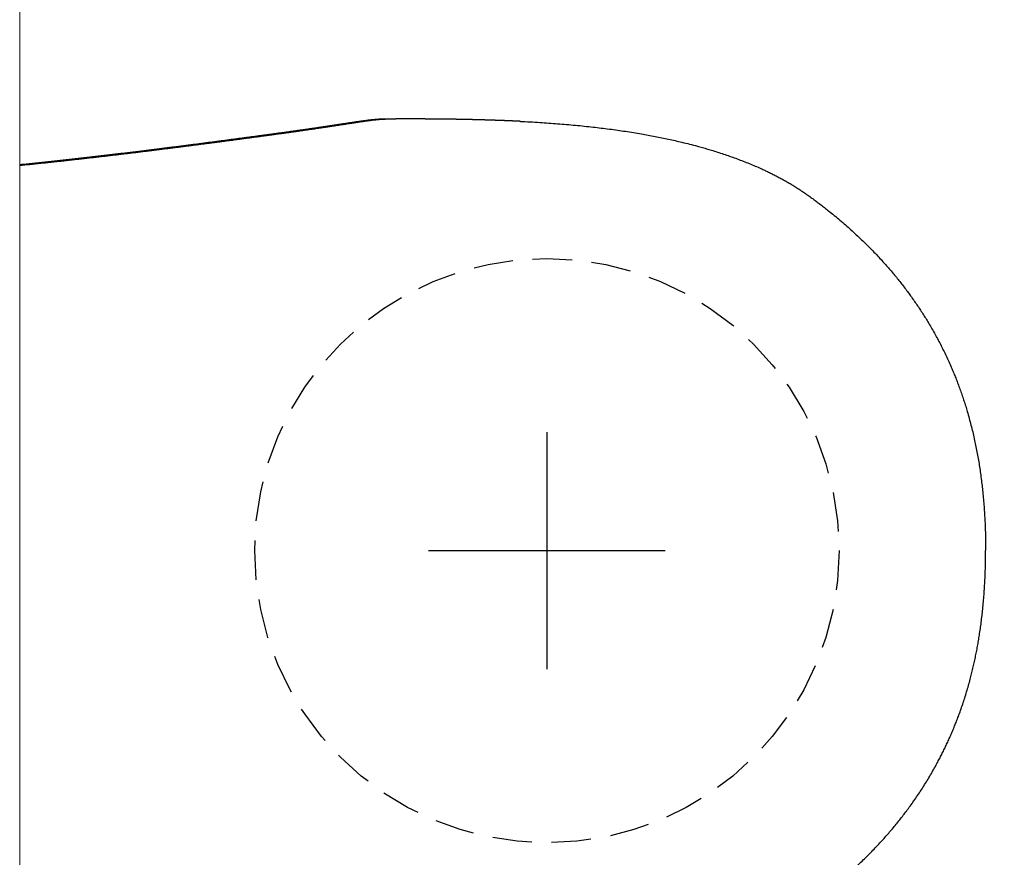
# Model space of a CAD drawing. Header units: millimetres. Extents: x -6792 to 22441, y -13430 to 4653.
# Tile 138 of 256: x -1722.51 to -1716.28, y -12227.3 to -12221.99. Entities that reach past the tile are written whole.
import ezdxf

# ---------------------------------------------------------------- set-up
doc = ezdxf.new("R2010")
doc.units = ezdxf.units.MM
doc.linetypes.add('HIDDEN', pattern=[0.375, 0.25, -0.125])
doc.layers.add('drzwi', color=30, linetype='Continuous', lineweight=20)

msp = doc.modelspace()

# ---------------------------------------------------------------- linework, layer by layer
msp.add_line((-1720.1977, -12222.6215), (-1720.1973, -12222.6215))
for points in [[(-1719.172, -12224.6043), (-1719.172, -12226.1043)], [(-1719.922, -12225.3543), (-1718.422, -12225.3543)]]:
    msp.add_lwpolyline(points)
at = {"color": 9, "linetype": 'HIDDEN', "true_color": 0xb8b8b8}
msp.add_circle((-1719.172, -12225.3543), 1.85, dxfattribs=at)
for points, knots in [([(-1720.1979, -12222.6215), (-1720.1981, -12222.6215), (-1720.2017, -12222.6215), (-1720.2088, -12222.6217), (-1720.2193, -12222.622), (-1720.2302, -12222.6226), (-1720.2413, -12222.6233), (-1720.2519, -12222.6241), (-1720.262, -12222.625), (-1720.2712, -12222.6259), (-1720.2804, -12222.6268), (-1720.2894, -12222.6278), (-1720.2985, -12222.6289), (-1720.3075, -12222.63), (-1720.3165, -12222.6311), (-1720.3253, -12222.6323), (-1720.3339, -12222.6334), (-1720.3424, -12222.6346), (-1720.3509, -12222.6358), (-1720.3592, -12222.6369), (-1720.3676, -12222.6381), (-1720.3759, -12222.6394), (-1720.3842, -12222.6406), (-1720.3925, -12222.6418), (-1720.4009, -12222.6431), (-1720.4093, -12222.6443), (-1720.4177, -12222.6456), (-1720.4261, -12222.6468), (-1720.4346, -12222.6481), (-1720.4431, -12222.6494), (-1720.4517, -12222.6507), (-1720.4604, -12222.652), (-1720.4691, -12222.6534), (-1720.4779, -12222.6547), (-1720.4867, -12222.6561), (-1720.4957, -12222.6574), (-1720.5047, -12222.6588), (-1720.5138, -12222.6602), (-1720.523, -12222.6616), (-1720.5323, -12222.663), (-1720.5416, -12222.6644), (-1720.551, -12222.6658), (-1720.5604, -12222.6672), (-1720.57, -12222.6687), (-1720.5796, -12222.6701), (-1720.5893, -12222.6715), (-1720.5991, -12222.673), (-1720.609, -12222.6745), (-1720.619, -12222.6759), (-1720.629, -12222.6774), (-1720.6392, -12222.6789), (-1720.6495, -12222.6804), (-1720.6599, -12222.6819), (-1720.6703, -12222.6834), (-1720.6808, -12222.6849), (-1720.6913, -12222.6865), (-1720.7019, -12222.688), (-1720.7126, -12222.6895), (-1720.7233, -12222.691), (-1720.7342, -12222.6926), (-1720.7451, -12222.6941), (-1720.7561, -12222.6957), (-1720.7672, -12222.6972), (-1720.7784, -12222.6988), (-1720.7897, -12222.7004), (-1720.8011, -12222.702), (-1720.8126, -12222.7036), (-1720.8242, -12222.7052), (-1720.8359, -12222.7068), (-1720.8477, -12222.7084), (-1720.8596, -12222.7101), (-1720.8716, -12222.7117), (-1720.8837, -12222.7134), (-1720.8958, -12222.715), (-1720.9081, -12222.7167), (-1720.9205, -12222.7184), (-1720.9329, -12222.7201), (-1720.9454, -12222.7218), (-1720.958, -12222.7235), (-1720.9707, -12222.7252), (-1720.9834, -12222.7269), (-1720.9963, -12222.7287), (-1721.0092, -12222.7304), (-1721.0223, -12222.7322), (-1721.0354, -12222.7339), (-1721.0486, -12222.7357), (-1721.0618, -12222.7374), (-1721.0751, -12222.7392), (-1721.0885, -12222.741), (-1721.102, -12222.7428), (-1721.1156, -12222.7446), (-1721.1293, -12222.7464), (-1721.143, -12222.7482), (-1721.1568, -12222.7501), (-1721.1707, -12222.7519), (-1721.1847, -12222.7537), (-1721.1987, -12222.7556), (-1721.2128, -12222.7574), (-1721.2271, -12222.7593), (-1721.2415, -12222.7612), (-1721.2561, -12222.7631), (-1721.2707, -12222.765), (-1721.2853, -12222.7669), (-1721.3, -12222.7689), (-1721.3148, -12222.7708), (-1721.3296, -12222.7727), (-1721.3445, -12222.7747), (-1721.3595, -12222.7766), (-1721.3746, -12222.7785), (-1721.3897, -12222.7805), (-1721.4049, -12222.7825), (-1721.4201, -12222.7844), (-1721.4355, -12222.7864), (-1721.4509, -12222.7884), (-1721.4664, -12222.7904), (-1721.482, -12222.7923), (-1721.4977, -12222.7943), (-1721.5134, -12222.7963), (-1721.5293, -12222.7984), (-1721.5452, -12222.8004), (-1721.5612, -12222.8024), (-1721.5773, -12222.8044), (-1721.5935, -12222.8065), (-1721.6098, -12222.8085), (-1721.6262, -12222.8106), (-1721.6426, -12222.8126), (-1721.6591, -12222.8147), (-1721.6756, -12222.8167), (-1721.6922, -12222.8188), (-1721.7089, -12222.8208), (-1721.7257, -12222.8229), (-1721.7425, -12222.825), (-1721.7594, -12222.827), (-1721.7764, -12222.8291), (-1721.7935, -12222.8312), (-1721.8106, -12222.8333), (-1721.8279, -12222.8354), (-1721.8451, -12222.8374), (-1721.8625, -12222.8395), (-1721.8799, -12222.8416), (-1721.8974, -12222.8437), (-1721.915, -12222.8458), (-1721.9327, -12222.8479), (-1721.9505, -12222.85), (-1721.9683, -12222.8521), (-1721.9862, -12222.8541), (-1722.0042, -12222.8562), (-1722.0223, -12222.8583), (-1722.0404, -12222.8604), (-1722.0586, -12222.8625), (-1722.0769, -12222.8646), (-1722.0953, -12222.8667), (-1722.1138, -12222.8688), (-1722.1323, -12222.8709), (-1722.1509, -12222.873), (-1722.1696, -12222.8751), (-1722.1884, -12222.8771), (-1722.2073, -12222.8792), (-1722.2263, -12222.8813), (-1722.2453, -12222.8834), (-1722.2644, -12222.8855), (-1722.2836, -12222.8876), (-1722.3029, -12222.8896), (-1722.3223, -12222.8917), (-1722.3417, -12222.8938), (-1722.3612, -12222.8958), (-1722.3808, -12222.8979), (-1722.4005, -12222.9), (-1722.4203, -12222.902), (-1722.4401, -12222.9041), (-1722.46, -12222.9061), (-1722.48, -12222.9081), (-1722.497, -12222.9099), (-1722.5074, -12222.9109), (-1722.511, -12222.9113)], [0, 0, 0, 0, 0.0008965, 0.0143923, 0.028259, 0.0426582, 0.0573347, 0.0717963, 0.0841348, 0.095797, 0.1068511, 0.1185637, 0.1289025, 0.139852, 0.1502788, 0.1602499, 0.1698349, 0.1790889, 0.1880557, 0.1967705, 0.2052622, 0.2135547, 0.22166, 0.22964, 0.237452, 0.2451104, 0.252628, 0.2600159, 0.267284, 0.2744408, 0.2814938, 0.2884498, 0.2953149, 0.3020945, 0.3087935, 0.3154164, 0.3220301, 0.3285243, 0.3349356, 0.3412689, 0.3475282, 0.3537174, 0.35984, 0.3658992, 0.3718979, 0.377839, 0.3837248, 0.389558, 0.3953405, 0.4010745, 0.406762, 0.4124047, 0.4180043, 0.4236183, 0.4290618, 0.4344536, 0.4397963, 0.4450918, 0.4503421, 0.4555489, 0.4607139, 0.4658386, 0.4709246, 0.4759732, 0.4809858, 0.4859637, 0.490908, 0.4958199, 0.5007005, 0.5055509, 0.5103721, 0.515165, 0.5199305, 0.5246544, 0.5293494, 0.5340084, 0.5386328, 0.5432241, 0.5477835, 0.5523123, 0.5568116, 0.5612826, 0.5657263, 0.5701437, 0.5745341, 0.5788789, 0.5831902, 0.5874749, 0.591733, 0.5959647, 0.6001702, 0.6043496, 0.6085032, 0.6126311, 0.6167335, 0.6208105, 0.6248628, 0.6288158, 0.6328729, 0.6368997, 0.6408967, 0.6448651, 0.6488056, 0.6527193, 0.6566069, 0.6604694, 0.6643074, 0.6681218, 0.6719134, 0.6756828, 0.6794307, 0.6831579, 0.6868649, 0.6905524, 0.6942211, 0.6978715, 0.7015042, 0.7051198, 0.7087188, 0.7123017, 0.7158692, 0.7194217, 0.7229597, 0.7264836, 0.7300235, 0.7335115, 0.7369818, 0.7404352, 0.7438722, 0.7472936, 0.7506999, 0.7540911, 0.7574603, 0.7608194, 0.7641677, 0.7675037, 0.7708258, 0.7741323, 0.7774219, 0.780694, 0.7839614, 0.7872209, 0.790468, 0.793703, 0.7969261, 0.8001376, 0.803338, 0.8065274, 0.8097061, 0.8128745, 0.8160329, 0.8191814, 0.8223205, 0.8254504, 0.8285713, 0.8316836, 0.83479, 0.837892, 0.8409853, 0.8440703, 0.8471471, 0.850216, 0.8532775, 0.8563316, 0.8593788, 0.8624194, 0.8654535, 0.8684814, 0.8715036, 0.8745201, 0.8775313, 0.8805376, 0.883539, 0.885141, 0.885141, 0.885141, 0.885141]), ([(-1722.511, -12222.9144), (-1722.5092, -12222.9142), (-1722.4948, -12222.9128), (-1722.468, -12222.9101), (-1722.4306, -12222.9062), (-1722.3936, -12222.9024), (-1722.357, -12222.8986), (-1722.3208, -12222.8947), (-1722.285, -12222.8909), (-1722.2495, -12222.887), (-1722.2144, -12222.8832), (-1722.1794, -12222.8793), (-1722.1448, -12222.8754), (-1722.1105, -12222.8716), (-1722.0767, -12222.8677), (-1722.0433, -12222.8639), (-1722.0104, -12222.8601), (-1721.9779, -12222.8563), (-1721.9459, -12222.8526), (-1721.9143, -12222.8488), (-1721.883, -12222.8451), (-1721.852, -12222.8414), (-1721.8213, -12222.8377), (-1721.791, -12222.834), (-1721.7612, -12222.8304), (-1721.7304, -12222.8266), (-1721.6987, -12222.8227), (-1721.6662, -12222.8187), (-1721.6343, -12222.8147), (-1721.603, -12222.8108), (-1721.5722, -12222.8069), (-1721.5419, -12222.8031), (-1721.5121, -12222.7993), (-1721.4829, -12222.7955), (-1721.454, -12222.7919), (-1721.4256, -12222.7882), (-1721.3978, -12222.7846), (-1721.3702, -12222.781), (-1721.3428, -12222.7775), (-1721.3158, -12222.774), (-1721.2893, -12222.7705), (-1721.2633, -12222.7671), (-1721.2377, -12222.7638), (-1721.2127, -12222.7605), (-1721.1882, -12222.7572), (-1721.1641, -12222.7541), (-1721.1405, -12222.7509), (-1721.1154, -12222.7476), (-1721.0889, -12222.7441), (-1721.0611, -12222.7404), (-1721.034, -12222.7367), (-1721.0086, -12222.7333), (-1720.9848, -12222.7301), (-1720.9625, -12222.7271), (-1720.9407, -12222.7242), (-1720.9194, -12222.7213), (-1720.8985, -12222.7184), (-1720.8764, -12222.7154), (-1720.8532, -12222.7122), (-1720.829, -12222.7089), (-1720.8055, -12222.7056), (-1720.7826, -12222.7024), (-1720.7604, -12222.6993), (-1720.7388, -12222.6963), (-1720.7178, -12222.6933), (-1720.6975, -12222.6904), (-1720.6777, -12222.6876), (-1720.6593, -12222.6849), (-1720.6423, -12222.6825), (-1720.6265, -12222.6801), (-1720.6111, -12222.6779), (-1720.596, -12222.6757), (-1720.5814, -12222.6735), (-1720.5672, -12222.6714), (-1720.5533, -12222.6693), (-1720.5398, -12222.6673), (-1720.5245, -12222.6649), (-1720.5075, -12222.6623), (-1720.4892, -12222.6595), (-1720.4715, -12222.6568), (-1720.4546, -12222.6542), (-1720.4384, -12222.6517), (-1720.4228, -12222.6493), (-1720.4078, -12222.647), (-1720.3935, -12222.6448), (-1720.3797, -12222.6427), (-1720.3665, -12222.6406), (-1720.3538, -12222.6387), (-1720.3417, -12222.6369), (-1720.33, -12222.6352), (-1720.3187, -12222.6335), (-1720.3078, -12222.632), (-1720.2973, -12222.6305), (-1720.2872, -12222.6292), (-1720.2775, -12222.6279), (-1720.2682, -12222.6268), (-1720.2594, -12222.6258), (-1720.2509, -12222.6249), (-1720.2425, -12222.624), (-1720.2343, -12222.6233), (-1720.2262, -12222.6227), (-1720.2172, -12222.6221), (-1720.2076, -12222.6216), (-1720.2009, -12222.6215), (-1720.1977, -12222.6215)], [0.1121397, 0.1121397, 0.1121397, 0.1121397, 0.1129034, 0.1184832, 0.1240629, 0.1296418, 0.135243, 0.1408449, 0.146447, 0.1520489, 0.1576502, 0.1633432, 0.1690368, 0.1747307, 0.1804244, 0.1861174, 0.1918101, 0.1975034, 0.2031968, 0.2088901, 0.2145828, 0.220354, 0.2261256, 0.2318975, 0.2376692, 0.2434404, 0.2500335, 0.2566271, 0.2632207, 0.2698139, 0.2764068, 0.283, 0.2895933, 0.2961862, 0.3028318, 0.3094778, 0.3161238, 0.3227695, 0.3295901, 0.3364112, 0.3432324, 0.3500536, 0.3568742, 0.3636944, 0.370515, 0.3773357, 0.3841563, 0.3909766, 0.3995716, 0.4081671, 0.4167626, 0.4253577, 0.4329511, 0.4405446, 0.4481381, 0.4557356, 0.4633333, 0.4709309, 0.4804593, 0.4899882, 0.4995173, 0.5090463, 0.5185748, 0.5281188, 0.5376632, 0.5472077, 0.5567522, 0.5662963, 0.5745901, 0.582884, 0.5911778, 0.599474, 0.6077702, 0.6160664, 0.6243484, 0.6326304, 0.6409124, 0.6533381, 0.6657637, 0.6781965, 0.6906292, 0.703064, 0.7154988, 0.7279216, 0.7403444, 0.7527687, 0.765193, 0.7776213, 0.7900496, 0.8024791, 0.8149085, 0.8277343, 0.8405601, 0.8533867, 0.8662134, 0.8790424, 0.8918714, 0.9047011, 0.9175307, 0.9314337, 0.9453366, 0.9592396, 0.9800956, 1, 1, 1, 1]), ([(-1719.3389, -12222.636), (-1719.3389, -12222.636), (-1719.3394, -12222.636), (-1719.3404, -12222.6359), (-1719.3419, -12222.6359), (-1719.3437, -12222.6358), (-1719.3455, -12222.6357), (-1719.3471, -12222.6356), (-1719.3486, -12222.6356), (-1719.3501, -12222.6355), (-1719.3515, -12222.6354), (-1719.3529, -12222.6354), (-1719.3543, -12222.6353), (-1719.3555, -12222.6352), (-1719.3569, -12222.6352), (-1719.3584, -12222.6351), (-1719.3602, -12222.635), (-1719.3621, -12222.6349), (-1719.364, -12222.6348), (-1719.3659, -12222.6348), (-1719.3677, -12222.6347), (-1719.3694, -12222.6346), (-1719.371, -12222.6345), (-1719.3724, -12222.6345), (-1719.3738, -12222.6344), (-1719.3754, -12222.6343), (-1719.3772, -12222.6342), (-1719.3793, -12222.6342), (-1719.3815, -12222.6341), (-1719.3837, -12222.634), (-1719.3857, -12222.6339), (-1719.3875, -12222.6338), (-1719.3891, -12222.6337), (-1719.3904, -12222.6337), (-1719.3917, -12222.6336), (-1719.393, -12222.6336), (-1719.3945, -12222.6335), (-1719.3963, -12222.6334), (-1719.3982, -12222.6333), (-1719.4005, -12222.6332), (-1719.4027, -12222.6331), (-1719.4049, -12222.633), (-1719.4067, -12222.633), (-1719.4082, -12222.6329), (-1719.4093, -12222.6329), (-1719.4104, -12222.6328), (-1719.4115, -12222.6328), (-1719.4127, -12222.6327), (-1719.4138, -12222.6327), (-1719.4151, -12222.6326), (-1719.4164, -12222.6326), (-1719.418, -12222.6325), (-1719.4197, -12222.6324), (-1719.4215, -12222.6324), (-1719.4235, -12222.6323), (-1719.4253, -12222.6322), (-1719.4268, -12222.6321), (-1719.4282, -12222.6321), (-1719.4294, -12222.632), (-1719.4307, -12222.632), (-1719.4321, -12222.6319), (-1719.4336, -12222.6319), (-1719.4354, -12222.6318), (-1719.4374, -12222.6317), (-1719.4394, -12222.6316), (-1719.4415, -12222.6316), (-1719.4434, -12222.6315), (-1719.4451, -12222.6314), (-1719.4467, -12222.6314), (-1719.4481, -12222.6313), (-1719.4495, -12222.6313), (-1719.4509, -12222.6312), (-1719.4524, -12222.6311), (-1719.4542, -12222.6311), (-1719.4562, -12222.631), (-1719.4583, -12222.6309), (-1719.4606, -12222.6308), (-1719.4628, -12222.6307), (-1719.4649, -12222.6307), (-1719.4667, -12222.6306), (-1719.4683, -12222.6305), (-1719.4697, -12222.6305), (-1719.471, -12222.6304), (-1719.4724, -12222.6304), (-1719.4739, -12222.6303), (-1719.4755, -12222.6303), (-1719.4773, -12222.6302), (-1719.4792, -12222.6301), (-1719.4812, -12222.6301), (-1719.483, -12222.63), (-1719.4847, -12222.6299), (-1719.4862, -12222.6299), (-1719.4875, -12222.6298), (-1719.4888, -12222.6298), (-1719.49, -12222.6298), (-1719.4912, -12222.6297), (-1719.4925, -12222.6297), (-1719.4939, -12222.6296), (-1719.4956, -12222.6296), (-1719.4976, -12222.6295), (-1719.4997, -12222.6294), (-1719.5019, -12222.6293), (-1719.5041, -12222.6293), (-1719.5062, -12222.6292), (-1719.508, -12222.6291), (-1719.5096, -12222.6291), (-1719.5111, -12222.629), (-1719.5126, -12222.629), (-1719.5142, -12222.6289), (-1719.516, -12222.6289), (-1719.5179, -12222.6288), (-1719.5201, -12222.6287), (-1719.5225, -12222.6287), (-1719.525, -12222.6286), (-1719.5271, -12222.6285), (-1719.5287, -12222.6285), (-1719.53, -12222.6284), (-1719.5313, -12222.6284), (-1719.5325, -12222.6283), (-1719.5338, -12222.6283), (-1719.5351, -12222.6282), (-1719.5366, -12222.6282), (-1719.5382, -12222.6281), (-1719.5402, -12222.6281), (-1719.5422, -12222.628), (-1719.5443, -12222.628), (-1719.5464, -12222.6279), (-1719.5484, -12222.6278), (-1719.5502, -12222.6278), (-1719.5518, -12222.6277), (-1719.5532, -12222.6277), (-1719.5545, -12222.6276), (-1719.5558, -12222.6276), (-1719.5571, -12222.6276), (-1719.5584, -12222.6275), (-1719.5598, -12222.6275), (-1719.5614, -12222.6274), (-1719.5633, -12222.6274), (-1719.5653, -12222.6273), (-1719.5675, -12222.6273), (-1719.5697, -12222.6272), (-1719.5718, -12222.6271), (-1719.5738, -12222.6271), (-1719.5757, -12222.627), (-1719.5775, -12222.627), (-1719.5795, -12222.6269), (-1719.5817, -12222.6269), (-1719.584, -12222.6268), (-1719.5861, -12222.6267), (-1719.588, -12222.6267), (-1719.5901, -12222.6266), (-1719.592, -12222.6266), (-1719.5937, -12222.6265), (-1719.5951, -12222.6265), (-1719.5963, -12222.6264), (-1719.5974, -12222.6264), (-1719.5986, -12222.6264), (-1719.5998, -12222.6264), (-1719.601, -12222.6263), (-1719.6022, -12222.6263), (-1719.6036, -12222.6263), (-1719.6052, -12222.6262), (-1719.607, -12222.6262), (-1719.6091, -12222.6261), (-1719.6113, -12222.626), (-1719.6135, -12222.626), (-1719.6155, -12222.6259), (-1719.6174, -12222.6259), (-1719.6191, -12222.6258), (-1719.6204, -12222.6258), (-1719.6215, -12222.6258), (-1719.6225, -12222.6258), (-1719.6235, -12222.6257), (-1719.6244, -12222.6257), (-1719.6254, -12222.6257), (-1719.6264, -12222.6257), (-1719.6274, -12222.6256), (-1719.6288, -12222.6256), (-1719.6304, -12222.6256), (-1719.6325, -12222.6255), (-1719.6348, -12222.6255), (-1719.6371, -12222.6254), (-1719.6393, -12222.6253), (-1719.6413, -12222.6253), (-1719.6431, -12222.6253), (-1719.6448, -12222.6252), (-1719.6464, -12222.6252), (-1719.6478, -12222.6251), (-1719.6493, -12222.6251), (-1719.6508, -12222.6251), (-1719.6525, -12222.625), (-1719.6544, -12222.625), (-1719.6566, -12222.6249), (-1719.659, -12222.6249), (-1719.6613, -12222.6248), (-1719.6636, -12222.6248), (-1719.6658, -12222.6247), (-1719.6679, -12222.6247), (-1719.6699, -12222.6246), (-1719.6716, -12222.6246), (-1719.6732, -12222.6246), (-1719.6748, -12222.6245), (-1719.6764, -12222.6245), (-1719.6781, -12222.6245), (-1719.68, -12222.6244), (-1719.6821, -12222.6244), (-1719.6843, -12222.6243), (-1719.6865, -12222.6243), (-1719.6887, -12222.6242), (-1719.6909, -12222.6242), (-1719.6932, -12222.6241), (-1719.6953, -12222.6241), (-1719.6974, -12222.6241), (-1719.6994, -12222.624), (-1719.7014, -12222.624), (-1719.7034, -12222.6239), (-1719.7055, -12222.6239), (-1719.7078, -12222.6239), (-1719.7101, -12222.6238), (-1719.7125, -12222.6238), (-1719.7147, -12222.6237), (-1719.7169, -12222.6237), (-1719.7191, -12222.6236), (-1719.7211, -12222.6236), (-1719.723, -12222.6236), (-1719.7249, -12222.6235), (-1719.7269, -12222.6235), (-1719.7291, -12222.6235), (-1719.7315, -12222.6234), (-1719.7342, -12222.6234), (-1719.737, -12222.6233), (-1719.7397, -12222.6233), (-1719.7422, -12222.6232), (-1719.7444, -12222.6232), (-1719.7463, -12222.6232), (-1719.7481, -12222.6231), (-1719.7497, -12222.6231), (-1719.7513, -12222.6231), (-1719.7527, -12222.6231), (-1719.7539, -12222.623), (-1719.755, -12222.623), (-1719.7564, -12222.623), (-1719.7579, -12222.623), (-1719.7597, -12222.6229), (-1719.7616, -12222.6229), (-1719.7638, -12222.6229), (-1719.7661, -12222.6228), (-1719.7684, -12222.6228), (-1719.7704, -12222.6228), (-1719.7722, -12222.6227), (-1719.7737, -12222.6227), (-1719.7751, -12222.6227), (-1719.7765, -12222.6227), (-1719.7779, -12222.6227), (-1719.7793, -12222.6226), (-1719.7809, -12222.6226), (-1719.7827, -12222.6226), (-1719.7848, -12222.6226), (-1719.7872, -12222.6225), (-1719.7899, -12222.6225), (-1719.7924, -12222.6225), (-1719.7947, -12222.6224), (-1719.7966, -12222.6224), (-1719.7982, -12222.6224), (-1719.7995, -12222.6224), (-1719.8007, -12222.6223), (-1719.802, -12222.6223), (-1719.8035, -12222.6223), (-1719.8053, -12222.6223), (-1719.807, -12222.6223), (-1719.8088, -12222.6222), (-1719.8107, -12222.6222), (-1719.8128, -12222.6222), (-1719.8151, -12222.6222), (-1719.8175, -12222.6221), (-1719.8201, -12222.6221), (-1719.8226, -12222.6221), (-1719.825, -12222.622), (-1719.8274, -12222.622), (-1719.8297, -12222.622), (-1719.8318, -12222.622), (-1719.8337, -12222.6219), (-1719.8354, -12222.6219), (-1719.8368, -12222.6219), (-1719.8381, -12222.6219), (-1719.8395, -12222.6219), (-1719.8412, -12222.6218), (-1719.8432, -12222.6218), (-1719.8455, -12222.6218), (-1719.8479, -12222.6218), (-1719.8503, -12222.6218), (-1719.8527, -12222.6217), (-1719.8548, -12222.6217), (-1719.8567, -12222.6217), (-1719.8582, -12222.6217), (-1719.8596, -12222.6217), (-1719.8608, -12222.6216), (-1719.862, -12222.6216), (-1719.8634, -12222.6216), (-1719.865, -12222.6216), (-1719.8669, -12222.6216), (-1719.869, -12222.6216), (-1719.8713, -12222.6215), (-1719.8738, -12222.6215), (-1719.8766, -12222.6215), (-1719.8794, -12222.6215), (-1719.8822, -12222.6215), (-1719.8849, -12222.6214), (-1719.8874, -12222.6214), (-1719.8896, -12222.6214), (-1719.8915, -12222.6214), (-1719.8933, -12222.6214), (-1719.8951, -12222.6213), (-1719.8968, -12222.6213), (-1719.8986, -12222.6213), (-1719.9006, -12222.6213), (-1719.903, -12222.6213), (-1719.9056, -12222.6213), (-1719.9084, -12222.6213), (-1719.9114, -12222.6212), (-1719.9143, -12222.6212), (-1719.917, -12222.6212), (-1719.9195, -12222.6212), (-1719.9217, -12222.6212), (-1719.9237, -12222.6212), (-1719.9256, -12222.6211), (-1719.9274, -12222.6211), (-1719.9292, -12222.6211), (-1719.9308, -12222.6211), (-1719.9325, -12222.6211), (-1719.9342, -12222.6211), (-1719.9361, -12222.6211), (-1719.9382, -12222.6211), (-1719.9407, -12222.6211), (-1719.9435, -12222.621), (-1719.9465, -12222.621), (-1719.9494, -12222.621), (-1719.9519, -12222.621), (-1719.9543, -12222.621), (-1719.9564, -12222.621), (-1719.9583, -12222.621), (-1719.96, -12222.621), (-1719.9616, -12222.621), (-1719.9631, -12222.621), (-1719.9648, -12222.621), (-1719.9665, -12222.6209), (-1719.9684, -12222.6209), (-1719.9707, -12222.6209), (-1719.9733, -12222.6209), (-1719.9763, -12222.6209), (-1719.9796, -12222.6209), (-1719.9828, -12222.6209), (-1719.9858, -12222.6209), (-1719.9884, -12222.6209), (-1719.9907, -12222.6209), (-1719.9927, -12222.6209), (-1719.9946, -12222.6209), (-1719.9964, -12222.6209), (-1719.9983, -12222.6209), (-1720.0002, -12222.6209), (-1720.0022, -12222.6208), (-1720.0046, -12222.6208), (-1720.0071, -12222.6208), (-1720.01, -12222.6208), (-1720.0129, -12222.6208), (-1720.0159, -12222.6208), (-1720.0189, -12222.6208), (-1720.0216, -12222.6208), (-1720.0242, -12222.6208), (-1720.0267, -12222.6208), (-1720.0292, -12222.6208), (-1720.0319, -12222.6208), (-1720.0345, -12222.6208), (-1720.0374, -12222.6208), (-1720.0404, -12222.6208), (-1720.0438, -12222.6208), (-1720.0473, -12222.6208), (-1720.051, -12222.6208), (-1720.0545, -12222.6208), (-1720.0578, -12222.6208), (-1720.0608, -12222.6208), (-1720.0636, -12222.6208), (-1720.0662, -12222.6208), (-1720.0686, -12222.6209), (-1720.0709, -12222.6209), (-1720.073, -12222.6209), (-1720.0751, -12222.6209), (-1720.0774, -12222.6209), (-1720.0799, -12222.6209), (-1720.0827, -12222.6209), (-1720.0857, -12222.6209), (-1720.089, -12222.6209), (-1720.0924, -12222.6209), (-1720.0958, -12222.6209), (-1720.0989, -12222.6209), (-1720.1015, -12222.6209), (-1720.1036, -12222.6209), (-1720.1054, -12222.6209), (-1720.1071, -12222.621), (-1720.1088, -12222.621), (-1720.1107, -12222.621), (-1720.1128, -12222.621), (-1720.1149, -12222.621), (-1720.1171, -12222.621), (-1720.1194, -12222.621), (-1720.1221, -12222.621), (-1720.1259, -12222.621), (-1720.1308, -12222.6211), (-1720.1366, -12222.6211), (-1720.1418, -12222.6211), (-1720.1463, -12222.6211), (-1720.15, -12222.6212), (-1720.1534, -12222.6212), (-1720.1564, -12222.6212), (-1720.1591, -12222.6212), (-1720.1617, -12222.6212), (-1720.1644, -12222.6212), (-1720.1677, -12222.6213), (-1720.1716, -12222.6213), (-1720.1758, -12222.6213), (-1720.1802, -12222.6214), (-1720.1842, -12222.6214), (-1720.188, -12222.6214), (-1720.1913, -12222.6214), (-1720.1944, -12222.6215), (-1720.1964, -12222.6215), (-1720.1973, -12222.6215)], [0, 0, 0, 0, 0.000152, 0.001738, 0.003576, 0.005666, 0.007918, 0.00995, 0.011718, 0.013224, 0.015073, 0.016792, 0.018381, 0.019883, 0.021398, 0.023208, 0.025315, 0.027713, 0.030083, 0.032236, 0.034497, 0.036532, 0.038367, 0.040001, 0.041569, 0.043442, 0.045661, 0.048226, 0.05092, 0.053547, 0.056073, 0.058129, 0.059941, 0.061508, 0.062923, 0.064514, 0.066308, 0.068307, 0.070736, 0.073389, 0.076249, 0.078895, 0.081142, 0.082711, 0.084022, 0.085305, 0.086622, 0.087973, 0.089358, 0.090788, 0.092416, 0.094242, 0.096266, 0.098439, 0.100952, 0.103103, 0.104892, 0.106433, 0.107972, 0.109489, 0.111017, 0.112811, 0.115009, 0.117311, 0.119904, 0.122388, 0.124644, 0.126679, 0.128538, 0.130228, 0.13175, 0.133343, 0.135164, 0.137275, 0.139677, 0.1423, 0.144999, 0.147776, 0.150272, 0.152407, 0.154212, 0.155774, 0.157369, 0.159006, 0.160692, 0.162616, 0.164861, 0.167089, 0.169508, 0.171747, 0.17374, 0.175484, 0.176999, 0.178446, 0.179868, 0.181329, 0.182788, 0.184495, 0.186511, 0.188837, 0.191423, 0.194109, 0.196725, 0.199178, 0.201343, 0.20322, 0.204818, 0.206658, 0.20859, 0.210615, 0.212878, 0.215501, 0.218487, 0.221519, 0.224132, 0.225888, 0.227404, 0.228872, 0.230338, 0.231826, 0.233338, 0.235075, 0.23708, 0.239351, 0.241808, 0.244292, 0.246771, 0.249173, 0.25136, 0.253272, 0.25491, 0.256375, 0.257859, 0.259367, 0.2609, 0.262551, 0.264461, 0.266631, 0.269061, 0.271515, 0.274401, 0.276915, 0.279135, 0.281384, 0.283507, 0.285739, 0.288394, 0.291471, 0.293613, 0.295927, 0.298407, 0.300749, 0.302771, 0.304473, 0.305854, 0.306991, 0.308408, 0.309834, 0.311271, 0.312717, 0.314335, 0.316156, 0.318315, 0.320809, 0.323423, 0.325999, 0.328474, 0.330699, 0.332623, 0.334245, 0.335452, 0.336602, 0.337749, 0.338892, 0.340032, 0.341168, 0.342344, 0.343812, 0.345852, 0.34831, 0.351141, 0.353866, 0.35647, 0.358824, 0.360953, 0.362985, 0.36476, 0.36644, 0.368164, 0.369931, 0.371892, 0.374145, 0.37672, 0.379603, 0.382414, 0.384977, 0.387677, 0.390132, 0.392429, 0.394572, 0.396302, 0.398103, 0.399976, 0.401971, 0.404214, 0.406663, 0.409347, 0.411955, 0.414337, 0.417242, 0.419852, 0.422308, 0.424631, 0.427032, 0.429568, 0.431702, 0.434105, 0.436783, 0.439698, 0.442463, 0.444979, 0.447674, 0.450156, 0.452488, 0.454694, 0.456947, 0.459238, 0.461684, 0.464524, 0.467778, 0.471245, 0.474425, 0.477309, 0.479887, 0.482153, 0.484091, 0.485962, 0.487835, 0.489709, 0.490801, 0.492111, 0.493684, 0.495522, 0.497624, 0.499948, 0.502219, 0.505177, 0.507911, 0.510295, 0.512314, 0.514088, 0.515695, 0.517301, 0.518908, 0.520514, 0.522268, 0.52435, 0.526855, 0.529767, 0.532845, 0.536016, 0.53857, 0.540789, 0.542671, 0.544217, 0.545506, 0.54678, 0.548781, 0.550785, 0.552842, 0.554821, 0.55703, 0.559468, 0.562132, 0.565022, 0.568099, 0.57101, 0.573675, 0.576681, 0.579354, 0.581706, 0.583881, 0.586064, 0.587479, 0.588898, 0.590496, 0.592482, 0.594855, 0.597562, 0.600409, 0.603231, 0.606004, 0.608531, 0.610685, 0.612468, 0.613931, 0.615355, 0.616779, 0.618203, 0.620197, 0.622313, 0.624701, 0.627364, 0.630321, 0.633519, 0.63696, 0.640262, 0.64334, 0.646223, 0.648774, 0.650988, 0.653006, 0.655025, 0.657009, 0.659013, 0.66131, 0.663994, 0.667097, 0.670392, 0.673855, 0.677326, 0.680484, 0.683321, 0.685883, 0.688201, 0.690295, 0.692341, 0.694388, 0.696436, 0.698119, 0.700073, 0.702308, 0.704817, 0.707451, 0.710901, 0.714438, 0.717759, 0.72074, 0.723401, 0.725836, 0.728058, 0.72988, 0.731699, 0.733519, 0.73534, 0.73725, 0.739483, 0.742053, 0.74491, 0.748646, 0.752514, 0.75627, 0.759686, 0.762766, 0.765285, 0.767546, 0.76965, 0.771754, 0.773859, 0.775944, 0.778284, 0.780953, 0.783932, 0.787179, 0.790621, 0.794136, 0.797494, 0.800688, 0.803605, 0.80617, 0.80928, 0.812308, 0.815316, 0.818495, 0.822006, 0.825794, 0.829925, 0.834183, 0.83844, 0.842028, 0.845441, 0.848651, 0.85162, 0.854326, 0.856865, 0.859258, 0.861652, 0.864136, 0.866968, 0.870163, 0.873647, 0.877387, 0.881303, 0.885215, 0.889085, 0.891812, 0.89417, 0.896169, 0.898033, 0.899843, 0.902176, 0.904456, 0.906824, 0.909292, 0.911918, 0.914947, 0.91839, 0.924927, 0.931475, 0.938007, 0.942595, 0.946774, 0.950576, 0.954148, 0.956956, 0.95978, 0.96287, 0.966308, 0.970981, 0.975853, 0.980762, 0.98567, 0.989526, 0.993381, 0.996961, 1, 1, 1, 1]), ([(-1719.3389, -12222.636), (-1719.319, -12222.637), (-1719.2784, -12222.639), (-1719.2189, -12222.6426), (-1719.1605, -12222.6464), (-1719.1041, -12222.6506), (-1719.0478, -12222.6553), (-1718.9915, -12222.6604), (-1718.9352, -12222.666), (-1718.8806, -12222.6719), (-1718.8277, -12222.6781), (-1718.7765, -12222.6846), (-1718.7254, -12222.6915), (-1718.6744, -12222.699), (-1718.6234, -12222.707), (-1718.5752, -12222.7151), (-1718.5298, -12222.7232), (-1718.4871, -12222.7312), (-1718.4446, -12222.7397), (-1718.4021, -12222.7486), (-1718.3597, -12222.758), (-1718.315, -12222.7684), (-1718.2681, -12222.78), (-1718.2244, -12222.7915), (-1718.1863, -12222.802), (-1718.1537, -12222.8114), (-1718.119, -12222.8218), (-1718.0823, -12222.8333), (-1718.0434, -12222.8461), (-1718.0048, -12222.8595), (-1717.9663, -12222.8734), (-1717.928, -12222.888), (-1717.8903, -12222.9031), (-1717.8532, -12222.9186), (-1717.8207, -12222.933), (-1717.7925, -12222.9459), (-1717.7684, -12222.9574), (-1717.7444, -12222.9692), (-1717.7204, -12222.9814), (-1717.6965, -12222.994), (-1717.6728, -12223.0069), (-1717.6492, -12223.0202), (-1717.6259, -12223.0339), (-1717.601, -12223.049), (-1717.5748, -12223.0657), (-1717.5472, -12223.084), (-1717.5201, -12223.1029), (-1717.4932, -12223.1224), (-1717.4665, -12223.1421), (-1717.44, -12223.1621), (-1717.4137, -12223.1824), (-1717.3842, -12223.2056), (-1717.3516, -12223.2319), (-1717.3161, -12223.2614), (-1717.281, -12223.2916), (-1717.2464, -12223.3223), (-1717.2122, -12223.3535), (-1717.1791, -12223.3848), (-1717.147, -12223.4161), (-1717.1158, -12223.4474), (-1717.0852, -12223.4793), (-1717.0573, -12223.5093), (-1717.0318, -12223.5375), (-1717.0089, -12223.5636), (-1716.9862, -12223.59), (-1716.9639, -12223.6168), (-1716.942, -12223.6439), (-1716.9204, -12223.6713), (-1716.8991, -12223.6991), (-1716.8785, -12223.7269), (-1716.8583, -12223.7548), (-1716.8387, -12223.7828), (-1716.8194, -12223.8111), (-1716.8005, -12223.8397), (-1716.7821, -12223.8685), (-1716.7629, -12223.8994), (-1716.7432, -12223.9324), (-1716.723, -12223.9674), (-1716.7034, -12224.0028), (-1716.6843, -12224.0386), (-1716.6659, -12224.0748), (-1716.648, -12224.1114), (-1716.6308, -12224.1482), (-1716.6153, -12224.1829), (-1716.6013, -12224.2155), (-1716.5888, -12224.2458), (-1716.5767, -12224.2763), (-1716.5648, -12224.3077), (-1716.553, -12224.34), (-1716.5414, -12224.3733), (-1716.5303, -12224.4067), (-1716.5196, -12224.4403), (-1716.5086, -12224.4769), (-1716.4973, -12224.5166), (-1716.4859, -12224.5593), (-1716.4753, -12224.6023), (-1716.4655, -12224.645), (-1716.4564, -12224.6873), (-1716.4482, -12224.7293), (-1716.4405, -12224.7714), (-1716.4335, -12224.8137), (-1716.4271, -12224.8561), (-1716.4213, -12224.8986), (-1716.4161, -12224.9413), (-1716.4113, -12224.9851), (-1716.4071, -12225.03), (-1716.4034, -12225.0762), (-1716.4003, -12225.1224), (-1716.3978, -12225.1687), (-1716.3958, -12225.215), (-1716.3945, -12225.2614), (-1716.3937, -12225.3078), (-1716.3936, -12225.3388), (-1716.3935, -12225.3543)], [0, 0, 0, 0, 0.013173, 0.026968, 0.039452, 0.051937, 0.064422, 0.076914, 0.089407, 0.101899, 0.113285, 0.124672, 0.136058, 0.147455, 0.158851, 0.170247, 0.179829, 0.189411, 0.198992, 0.208583, 0.218175, 0.227766, 0.23898, 0.250194, 0.257677, 0.26516, 0.272643, 0.281669, 0.290696, 0.299723, 0.308767, 0.317812, 0.326856, 0.335668, 0.34448, 0.350363, 0.356246, 0.362128, 0.368095, 0.374062, 0.380028, 0.386007, 0.391986, 0.397965, 0.405267, 0.412569, 0.419883, 0.427198, 0.434531, 0.441864, 0.4492, 0.456536, 0.466738, 0.476941, 0.487144, 0.497369, 0.507594, 0.517819, 0.527563, 0.537306, 0.54706, 0.556814, 0.564498, 0.572181, 0.57987, 0.587559, 0.595265, 0.602971, 0.610683, 0.618395, 0.625946, 0.633498, 0.64105, 0.648615, 0.656181, 0.663746, 0.672684, 0.681623, 0.690563, 0.699501, 0.708481, 0.717462, 0.726443, 0.735423, 0.742659, 0.749896, 0.757138, 0.764379, 0.772158, 0.779938, 0.787719, 0.795499, 0.803277, 0.813049, 0.822822, 0.832595, 0.842367, 0.851817, 0.861268, 0.870718, 0.880168, 0.889651, 0.899134, 0.908618, 0.918101, 0.928321, 0.938541, 0.948768, 0.958996, 0.969244, 0.979492, 0.989746, 1, 1, 1, 1]), ([(-1718.7701, -12228.023), (-1718.7546, -12228.0209), (-1718.7264, -12228.0171), (-1718.6857, -12228.0112), (-1718.6479, -12228.0054), (-1718.6102, -12227.9993), (-1718.5706, -12227.9926), (-1718.5291, -12227.9852), (-1718.4858, -12227.977), (-1718.4425, -12227.9684), (-1718.3993, -12227.9593), (-1718.3563, -12227.9498), (-1718.3135, -12227.9397), (-1718.271, -12227.9293), (-1718.2289, -12227.9183), (-1718.1868, -12227.9067), (-1718.1451, -12227.8946), (-1718.1038, -12227.882), (-1718.0628, -12227.8688), (-1718.022, -12227.8551), (-1717.9849, -12227.8419), (-1717.9513, -12227.8294), (-1717.9213, -12227.8178), (-1717.8914, -12227.8059), (-1717.8617, -12227.7935), (-1717.8321, -12227.7806), (-1717.8027, -12227.7674), (-1717.7735, -12227.7536), (-1717.7431, -12227.7387), (-1717.7115, -12227.7226), (-1717.6825, -12227.707), (-1717.6573, -12227.6929), (-1717.6359, -12227.6805), (-1717.6128, -12227.6667), (-1717.5881, -12227.6514), (-1717.5619, -12227.6343), (-1717.536, -12227.6167), (-1717.5076, -12227.5966), (-1717.4767, -12227.574), (-1717.4432, -12227.5489), (-1717.4112, -12227.5242), (-1717.3807, -12227.5002), (-1717.3517, -12227.4767), (-1717.323, -12227.4528), (-1717.2946, -12227.4286), (-1717.2664, -12227.4041), (-1717.2371, -12227.3779), (-1717.2069, -12227.35), (-1717.1756, -12227.3204), (-1717.1448, -12227.2902), (-1717.1144, -12227.2596), (-1717.0845, -12227.2285), (-1717.0567, -12227.1986), (-1717.0309, -12227.17), (-1717.007, -12227.1428), (-1716.9835, -12227.1152), (-1716.9603, -12227.0873), (-1716.9375, -12227.059), (-1716.9151, -12227.0304), (-1716.8931, -12227.0015), (-1716.8706, -12226.9709), (-1716.8477, -12226.9388), (-1716.8244, -12226.9049), (-1716.8017, -12226.8707), (-1716.7795, -12226.836), (-1716.7579, -12226.8009), (-1716.7369, -12226.7654), (-1716.7165, -12226.7295), (-1716.6983, -12226.6962), (-1716.6821, -12226.6654), (-1716.6678, -12226.6373), (-1716.6538, -12226.6091), (-1716.6403, -12226.5806), (-1716.6271, -12226.552), (-1716.6142, -12226.523), (-1716.6016, -12226.4937), (-1716.5894, -12226.4641), (-1716.5776, -12226.4343), (-1716.565, -12226.4015), (-1716.5519, -12226.3657), (-1716.5385, -12226.3267), (-1716.5256, -12226.2875), (-1716.5134, -12226.248), (-1716.5019, -12226.2083), (-1716.4915, -12226.1703), (-1716.4821, -12226.134), (-1716.4737, -12226.0994), (-1716.4658, -12226.0647), (-1716.4583, -12226.0299), (-1716.4512, -12225.9949), (-1716.4446, -12225.9599), (-1716.4384, -12225.9247), (-1716.4324, -12225.8875), (-1716.4265, -12225.8484), (-1716.421, -12225.8072), (-1716.4159, -12225.7659), (-1716.4113, -12225.723), (-1716.4071, -12225.6785), (-1716.4034, -12225.6323), (-1716.4003, -12225.5861), (-1716.3978, -12225.5398), (-1716.3958, -12225.4935), (-1716.3945, -12225.4471), (-1716.3937, -12225.4007), (-1716.3936, -12225.3697), (-1716.3935, -12225.3543)], [0, 0, 0, 0, 0.011884, 0.021541, 0.031198, 0.040858, 0.050517, 0.061658, 0.072798, 0.083938, 0.09509, 0.106242, 0.117393, 0.128399, 0.139405, 0.150419, 0.161432, 0.172305, 0.183178, 0.19406, 0.204942, 0.213072, 0.221203, 0.229333, 0.237463, 0.245619, 0.253775, 0.261931, 0.270086, 0.279443, 0.288799, 0.295047, 0.301296, 0.307544, 0.315447, 0.323352, 0.331258, 0.339161, 0.34974, 0.36032, 0.370899, 0.380327, 0.389756, 0.399185, 0.408626, 0.418068, 0.427509, 0.43839, 0.449271, 0.460152, 0.471056, 0.481961, 0.492865, 0.502019, 0.511174, 0.520329, 0.529483, 0.538667, 0.547851, 0.557036, 0.566219, 0.5766, 0.586982, 0.597364, 0.607745, 0.618173, 0.628604, 0.639034, 0.649463, 0.65742, 0.665378, 0.673335, 0.681305, 0.689275, 0.697245, 0.705338, 0.713432, 0.721531, 0.729629, 0.740047, 0.750464, 0.760882, 0.771325, 0.781768, 0.792212, 0.801205, 0.8102, 0.819195, 0.828189, 0.837207, 0.846227, 0.855246, 0.864265, 0.874765, 0.885266, 0.895775, 0.906283, 0.917982, 0.929681, 0.941381, 0.953079, 0.964809, 0.97654, 0.98827, 1, 1, 1, 1])]:
    msp.add_open_spline(points, degree=3, knots=knots)
at = {"layer": 'drzwi', "color": 3}
msp.add_lwpolyline([(-1722.511, -11775.5482), (-1334.8088, -11775.5482), (-1334.8088, -12324.4128), (-1722.511, -12324.4128)], close=True, dxfattribs=at)

doc.saveas('drawing.dxf')
